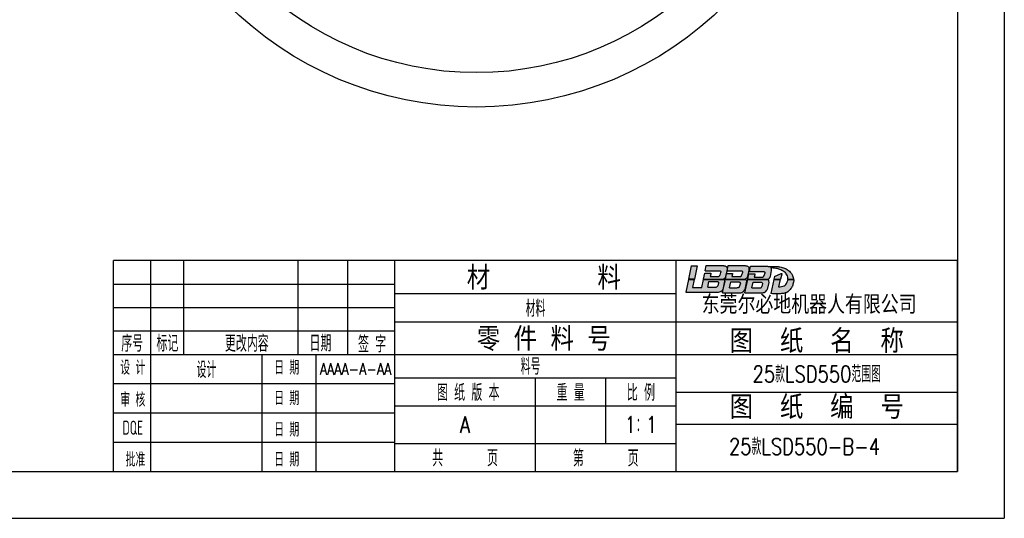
# Model space of a CAD drawing. Header units: millimetres. Extents: x 14186 to 17588, y 1400 to 3805.
# Tile 11 of 256: x 15887 to 17588, y 1400 to 2262. Entities that reach past the tile are written whole.
import ezdxf
from ezdxf.enums import TextEntityAlignment as Align

# ---------------------------------------------------------------- set-up
doc = ezdxf.new("R2010")
doc.units = ezdxf.units.MM
for name, color, linetype in [('1轮廓实线层', 7, 'Continuous'), ('2细线层', 4, 'Continuous'), ('5剖面线层', 2, 'Continuous'), ('6文字层', 3, 'Continuous'), ('图框层', 7, 'Continuous')]:
    doc.layers.add(name, color=color, linetype=linetype)
doc.styles.add('PC_TEXTSTYLE', font='isocp.shx', dxfattribs={"width": 0.8, "bigfont": 'hzfs.shx'})
doc.styles.add('TH_GBDIM', font='romans.shx', dxfattribs={"width": 0.8, "bigfont": 'gbcbig.shx'})

# ---------------------------------------------------------------- blocks, each defined once
blk = doc.blocks.new('A3')
at = {"layer": '5剖面线层', "true_color": 0x74d10a}
h = blk.add_hatch(color=72, dxfattribs=at)
h.dxf.hatch_style = 1
h.paths.add_polyline_path([(-55.51, 43.92), (-56.76, 43.92), (-57.36, 41.07), (-56.11, 41.07)])
edge = h.paths.add_edge_path()
edge.add_line((-57.96, 38.24), (-51.35, 38.24))
edge.add_spline(control_points=[(-51.35, 38.24), (-51.21, 38.26), (-50.93, 38.29), (-50.52, 38.36), (-50.24, 38.57), (-50.07, 38.76), (-50.02, 38.86)], knot_values=[0, 0, 0, 0, 3.612385, 7.048837, 10.255516, 12.349536, 12.349536, 12.349536, 12.349536], degree=3, periodic=0)
edge.add_line((-50.02, 38.86), (-49.64, 40.63))
edge.add_spline(control_points=[(-49.64, 40.63), (-49.64, 40.72), (-49.66, 40.81), (-49.66, 40.88), (-49.71, 40.94), (-49.73, 40.97)], knot_values=[0, 0, 0, 0, 0.476316, 1.44549, 2.246673, 2.246673, 2.246673, 2.246673], degree=3, periodic=0)
edge.add_line((-49.73, 40.97), (-54.18, 40.97))
edge.add_line((-54.18, 40.97), (-54.52, 39.3))
edge.add_line((-54.52, 39.3), (-56.49, 39.3))
edge.add_line((-56.49, 39.3), (-56.13, 40.97))
edge.add_line((-56.13, 40.97), (-57.38, 40.97))
edge.add_line((-57.38, 40.97), (-57.96, 38.24))
edge = h.paths.add_edge_path(flags=16)
edge.add_line((-52.99, 40.56), (-51.24, 40.56))
edge.add_spline(control_points=[(-51.24, 40.56), (-51.18, 40.54), (-51.08, 40.52), (-50.98, 40.39), (-50.97, 40.3), (-50.97, 40.26)], knot_values=[0, 0, 0, 0, 0.16594, 0.313706, 0.444871, 0.444871, 0.444871, 0.444871], degree=3, periodic=0)
edge.add_line((-50.97, 40.26), (-51.12, 39.64))
edge.add_spline(control_points=[(-51.12, 39.64), (-51.14, 39.57), (-51.2, 39.41), (-51.47, 39.34), (-51.65, 39.33), (-51.74, 39.32)], knot_values=[0, 0, 0, 0, 0.21656, 0.475605, 0.757612, 0.757612, 0.757612, 0.757612], degree=3, periodic=0)
edge.add_line((-51.74, 39.32), (-53.24, 39.32))
edge.add_line((-53.24, 39.32), (-52.99, 40.56))
edge = h.paths.add_edge_path()
edge.add_line((-53.9, 42.33), (-54.16, 41.07))
edge.add_line((-54.16, 41.07), (-49.89, 41.07))
edge.add_spline(control_points=[(-49.89, 41.07), (-49.86, 41.08), (-49.75, 41.1), (-49.64, 41.24), (-49.47, 41.38), (-49.45, 41.54), (-49.43, 41.62)], knot_values=[0, 0, 0, 0, 0.113541, 0.309529, 0.508983, 0.759853, 0.759853, 0.759853, 0.759853], degree=3, periodic=0)
edge.add_line((-49.43, 41.62), (-49.14, 42.98))
edge.add_spline(control_points=[(-49.14, 42.98), (-49.14, 43.07), (-49.13, 43.22), (-49.1, 43.46), (-49.2, 43.68), (-49.43, 43.82), (-49.67, 43.9), (-49.84, 43.93), (-49.92, 43.94)], knot_values=[0, 0, 0, 0, 0.270359, 0.459904, 0.691329, 0.959666, 1.234022, 1.467228, 1.467228, 1.467228, 1.467228], degree=3, periodic=0)
edge.add_line((-49.92, 43.94), (-53.56, 43.94))
edge.add_line((-53.56, 43.94), (-53.79, 42.84))
edge.add_line((-53.79, 42.84), (-50.84, 42.84))
edge.add_spline(control_points=[(-50.84, 42.84), (-50.8, 42.84), (-50.73, 42.83), (-50.63, 42.81), (-50.56, 42.77), (-50.49, 42.71), (-50.49, 42.63), (-50.49, 42.55), (-50.5, 42.49), (-50.5, 42.45)], knot_values=[0, 0, 0, 0, 0.109145, 0.202524, 0.297211, 0.376281, 0.445665, 0.519978, 0.62999, 0.62999, 0.62999, 0.62999], degree=3, periodic=0)
edge.add_line((-50.5, 42.47), (-50.66, 41.88))
edge.add_spline(control_points=[(-50.66, 41.88), (-50.68, 41.85), (-50.7, 41.79), (-50.77, 41.71), (-50.85, 41.66), (-50.92, 41.64), (-50.94, 41.63)], knot_values=[0, 0, 0, 0, 0.11249, 0.188578, 0.308405, 0.395813, 0.395813, 0.395813, 0.395813], degree=3, periodic=0)
edge.add_line((-50.94, 41.63), (-52.74, 41.63))
edge.add_line((-52.74, 41.63), (-52.62, 42.14))
edge.add_line((-52.62, 42.14), (-52.62, 42.33))
edge.add_line((-52.62, 42.33), (-53.9, 42.33))
edge = h.paths.add_edge_path()
edge.add_spline(control_points=[(-46.19, 42.84), (-46.15, 42.84), (-46.09, 42.83), (-45.99, 42.81), (-45.91, 42.77), (-45.85, 42.71), (-45.83, 42.62), (-45.85, 42.54), (-45.85, 42.48), (-45.86, 42.45)], knot_values=[0, 0, 0, 0, 0.109145, 0.202524, 0.297211, 0.376281, 0.459032, 0.54598, 0.631468, 0.631468, 0.631468, 0.631468], degree=3, periodic=0)
edge.add_line((-45.86, 42.45), (-46.02, 41.88))
edge.add_spline(control_points=[(-46.02, 41.88), (-46.03, 41.84), (-46.07, 41.74), (-46.17, 41.63), (-46.26, 41.6), (-46.3, 41.59)], knot_values=[0, 0, 0, 0, 0.133532, 0.314052, 0.429449, 0.429449, 0.429449, 0.429449], degree=3, periodic=0)
edge.add_line((-46.3, 41.59), (-48.11, 41.59))
edge.add_line((-48.11, 41.59), (-47.98, 42.14))
edge.add_line((-47.98, 42.14), (-47.98, 42.27))
edge.add_line((-47.98, 42.27), (-49.23, 42.27))
edge.add_line((-49.23, 42.27), (-49.48, 41.07))
edge.add_line((-49.48, 41.07), (-45.25, 41.07))
edge.add_spline(control_points=[(-45.25, 41.07), (-45.21, 41.08), (-45.11, 41.1), (-44.99, 41.24), (-44.83, 41.38), (-44.8, 41.54), (-44.79, 41.62)], knot_values=[0, 0, 0, 0, 0.113541, 0.309529, 0.508983, 0.759853, 0.759853, 0.759853, 0.759853], degree=3, periodic=0)
edge.add_line((-44.79, 41.62), (-44.5, 42.98))
edge.add_spline(control_points=[(-44.5, 42.98), (-44.49, 43.07), (-44.48, 43.22), (-44.46, 43.46), (-44.55, 43.68), (-44.78, 43.82), (-45.03, 43.9), (-45.2, 43.93), (-45.27, 43.94)], knot_values=[0, 0, 0, 0, 0.270359, 0.459904, 0.691329, 0.959666, 1.234022, 1.467228, 1.467228, 1.467228, 1.467228], degree=3, periodic=0)
edge.add_line((-45.27, 43.94), (-48.88, 43.94))
edge.add_line((-48.88, 43.94), (-49.11, 42.84))
edge.add_line((-49.11, 42.84), (-46.19, 42.84))
edge = h.paths.add_edge_path()
edge.add_spline(control_points=[(-45, 40.63), (-45, 40.72), (-45.02, 40.81), (-45.05, 40.86), (-45.08, 40.92), (-45.13, 40.97)], knot_values=[0.110312, 0.110312, 0.110312, 0.110312, 0.586629, 1.555802, 2.246673, 2.246673, 2.246673, 2.246673], degree=3, periodic=0)
edge.add_line((-45.13, 40.97), (-49.5, 40.97))
edge.add_line((-49.5, 40.97), (-50.09, 38.12))
edge.add_line((-50.09, 38.12), (-46.75, 38.12))
edge.add_spline(control_points=[(-46.75, 38.12), (-46.49, 38.12), (-46.23, 38.14), (-45.75, 38.29), (-45.55, 38.5), (-45.43, 38.76), (-45.37, 38.86)], knot_values=[0, 0, 0, 0, 3.612385, 7.048837, 10.255516, 12.349536, 12.349536, 12.349536, 12.349536], degree=3, periodic=0)
edge.add_line((-45.37, 38.86), (-45, 40.63))
edge = h.paths.add_edge_path(flags=16)
edge.add_spline(control_points=[(-46.45, 39.54), (-46.48, 39.46), (-46.53, 39.31), (-46.8, 39.24), (-46.98, 39.23), (-47.07, 39.22)], knot_values=[0, 0, 0, 0, 0.21656, 0.475605, 0.757612, 0.757612, 0.757612, 0.757612], degree=3, periodic=0)
edge.add_line((-47.07, 39.22), (-48.58, 39.22))
edge.add_line((-48.58, 39.22), (-48.32, 40.45))
edge.add_line((-48.32, 40.45), (-46.57, 40.45))
edge.add_spline(control_points=[(-46.57, 40.45), (-46.52, 40.44), (-46.41, 40.42), (-46.32, 40.29), (-46.31, 40.2), (-46.3, 40.16)], knot_values=[0, 0, 0, 0, 0.16594, 0.313706, 0.444871, 0.444871, 0.444871, 0.444871], degree=3, periodic=0)
edge.add_line((-46.3, 40.16), (-46.45, 39.54))
edge = h.paths.add_edge_path()
edge.add_spline(control_points=[(-40.24, 40.36), (-40.26, 40.68), (-40.29, 40.78), (-40.31, 40.84), (-40.36, 40.92), (-40.42, 40.97)], knot_values=[0.157558, 0.157558, 0.157558, 0.157558, 0.633874, 1.603048, 2.246673, 2.246673, 2.246673, 2.246673], degree=3, periodic=0)
edge.add_line((-40.42, 40.97), (-44.71, 40.97))
edge.add_line((-44.71, 40.97), (-45.31, 38.11))
edge.add_line((-45.31, 38.11), (-41.89, 38.11))
edge.add_spline(control_points=[(-41.89, 38.11), (-41.61, 38.13), (-41.38, 38.15), (-41, 38.3), (-40.74, 38.53), (-40.61, 38.76), (-40.56, 38.86)], knot_values=[0, 0, 0, 0, 3.612385, 7.048837, 10.255516, 12.349536, 12.349536, 12.349536, 12.349536], degree=3, periodic=0)
edge.add_line((-40.56, 38.86), (-40.24, 40.36))
edge = h.paths.add_edge_path(flags=16)
edge.add_spline(control_points=[(-41.84, 40.39), (-41.79, 40.38), (-41.68, 40.36), (-41.59, 40.23), (-41.58, 40.14), (-41.57, 40.09)], knot_values=[0, 0, 0, 0, 0.16594, 0.313706, 0.444871, 0.444871, 0.444871, 0.444871], degree=3, periodic=0)
edge.add_line((-41.57, 40.09), (-41.72, 39.47))
edge.add_spline(control_points=[(-41.72, 39.47), (-41.75, 39.4), (-41.8, 39.24), (-42.07, 39.17), (-42.25, 39.16), (-42.34, 39.16)], knot_values=[0, 0, 0, 0, 0.21656, 0.475605, 0.757612, 0.757612, 0.757612, 0.757612], degree=3, periodic=0)
edge.add_line((-42.34, 39.16), (-43.85, 39.16))
edge.add_line((-43.85, 39.16), (-43.59, 40.39))
edge.add_line((-43.59, 40.39), (-41.84, 40.39))
edge = h.paths.add_edge_path()
edge.add_spline(control_points=[(-39.7, 42.87), (-39.7, 43.09), (-39.71, 43.23), (-39.71, 43.35), (-39.74, 43.46), (-39.82, 43.53)], knot_values=[7.678202, 7.678202, 7.678202, 7.678202, 9.952853, 11.547588, 12.34447, 12.34447, 12.34447, 12.34447], degree=3, periodic=0)
edge.add_spline(control_points=[(-39.82, 43.53), (-39.82, 43.54), (-39.83, 43.54), (-39.84, 43.55)], knot_values=[7.617953, 7.617953, 7.617953, 7.617953, 7.678202, 7.678202, 7.678202, 7.678202], degree=3, periodic=0)
edge.add_spline(control_points=[(-39.84, 43.55), (-39.78, 43.54), (-39.73, 43.54), (-39.68, 43.53), (-39.55, 43.52), (-39.24, 43.49), (-38.65, 43.41), (-37.84, 43.2), (-37, 42.76), (-36.46, 42.09), (-36.25, 41.52), (-36.2, 41.2), (-36.18, 41.07)], knot_values=[-1.32384, -1.32384, -1.32384, -1.32384, 0, 0, 0, 3.216058, 7.844717, 15.059695, 24.312441, 31.237241, 36.149525, 39.453796, 39.453796, 39.453796, 39.453796], degree=3, periodic=0)
edge.add_line((-36.18, 41.07), (-34.96, 41.07))
edge.add_spline(control_points=[(-34.96, 41.07), (-34.96, 41.12), (-34.97, 41.24), (-35.05, 41.49), (-35.17, 41.91), (-35.55, 42.47), (-36.13, 43.02), (-36.94, 43.45), (-37.78, 43.69), (-38.37, 43.75), (-38.63, 43.77)], knot_values=[0, 0, 0, 0, 1.151049, 3.120639, 6.514086, 12.344374, 19.743132, 26.621777, 35.257202, 41.640066, 41.640066, 41.640066, 41.640066], degree=3, periodic=0)
edge.add_spline(control_points=[(-38.63, 43.77), (-39.03, 43.77), (-39.43, 43.77), (-39.83, 43.77)], knot_values=[0.439363, 0.439363, 0.439363, 0.439363, 10.5731, 10.5731, 10.5731, 10.5731], degree=3, periodic=0)
edge.add_spline(control_points=[(-39.83, 43.77), (-39.89, 43.76), (-39.98, 43.74), (-40.07, 43.72), (-40.1, 43.71)], knot_values=[0, 0, 0, 0, 1.463686, 2.290752, 2.290752, 2.290752, 2.290752], degree=3, periodic=0)
edge.add_spline(control_points=[(-40.1, 43.71), (-40.15, 43.73), (-40.28, 43.77), (-40.41, 43.79), (-40.48, 43.8)], knot_values=[0, 0, 0, 0, 1.372752, 3.334825, 3.334825, 3.334825, 3.334825], degree=3, periodic=0)
edge.add_line((-40.48, 43.8), (-44.13, 43.8))
edge.add_line((-44.13, 43.8), (-44.36, 42.69))
edge.add_line((-44.36, 42.69), (-41.44, 42.69))
edge.add_spline(control_points=[(-41.44, 42.69), (-41.4, 42.69), (-41.34, 42.68), (-41.24, 42.66), (-41.16, 42.62), (-41.1, 42.55), (-41.08, 42.47), (-41.1, 42.39), (-41.1, 42.33), (-41.11, 42.3)], knot_values=[0, 0, 0, 0, 0.109145, 0.202524, 0.297211, 0.376281, 0.459032, 0.54598, 0.631468, 0.631468, 0.631468, 0.631468], degree=3, periodic=0)
edge.add_line((-41.11, 42.3), (-41.27, 41.73))
edge.add_spline(control_points=[(-41.27, 41.73), (-41.28, 41.7), (-41.3, 41.64), (-41.37, 41.56), (-41.45, 41.51), (-41.52, 41.49), (-41.55, 41.48)], knot_values=[0, 0, 0, 0, 0.11249, 0.188578, 0.308405, 0.395813, 0.395813, 0.395813, 0.395813], degree=3, periodic=0)
edge.add_line((-41.54, 41.48), (-43.35, 41.48))
edge.add_line((-43.35, 41.48), (-43.23, 41.99))
edge.add_line((-43.23, 41.99), (-43.23, 42.17))
edge.add_line((-43.23, 42.17), (-44.46, 42.17))
edge.add_line((-44.46, 42.17), (-44.69, 41.07))
edge.add_line((-44.69, 41.07), (-40.26, 41.07))
edge.add_spline(control_points=[(-40.26, 41.07), (-40.24, 41.08), (-40.17, 41.11), (-40.11, 41.24), (-40.02, 41.4), (-39.99, 41.54), (-39.97, 41.62)], knot_values=[0, 0, 0, 0, 0.063812, 0.219898, 0.386717, 0.637587, 0.637587, 0.637587, 0.637587], degree=3, periodic=0)
edge.add_line((-39.97, 41.62), (-39.7, 42.87))
h.paths.add_polyline_path([(-37.48, 42.1), (-37.48, 42.22), (-37.6, 42.22), (-39.01, 41.64), (-39.13, 41.07), (-37.75, 41.07)], flags=17)
edge = h.paths.add_edge_path()
edge.add_spline(control_points=[(-39.83, 37.96), (-39.59, 37.95), (-38.96, 37.93), (-38.04, 37.9), (-37.13, 37.99), (-36.29, 38.2), (-35.68, 38.82), (-35.15, 39.54), (-35.03, 40.19), (-34.89, 40.62), (-34.91, 40.82), (-34.92, 40.93), (-34.93, 40.97)], knot_values=[0, 0, 0, 0, 5.994431, 15.888509, 23.126915, 29.243366, 37.241208, 44.362079, 51.473113, 53.800224, 55.481839, 56.538024, 56.538024, 56.538024, 56.538024], degree=3, periodic=0)
edge.add_line((-34.93, 40.97), (-36.17, 40.97))
edge.add_spline(control_points=[(-36.17, 40.97), (-36.17, 40.96), (-36.18, 40.89), (-36.2, 40.71), (-36.3, 40.44), (-36.45, 40.08), (-36.77, 39.76), (-37.23, 39.49), (-37.74, 39.4), (-38.07, 39.43), (-38.18, 39.43)], knot_values=[0, 0, 0, 0, 0.200319, 1.755522, 4.491279, 7.649925, 11.354755, 15.71284, 21.005618, 23.994098, 23.994098, 23.994098, 23.994098], degree=3, periodic=0)
edge.add_line((-38.18, 39.43), (-37.78, 40.97))
edge.add_line((-37.78, 40.97), (-39.16, 40.97))
edge.add_line((-39.16, 40.97), (-39.83, 37.96))
for p, q in [((-56.76, 43.92), (-57.36, 41.07)), ((-56.76, 43.92), (-55.51, 43.92)), ((-55.51, 43.92), (-56.11, 41.07)), ((-54.16, 41.07), (-53.9, 42.33)), ((-53.9, 42.33), (-53.9, 42.33)), ((-53.9, 42.33), (-52.62, 42.33)), ((-53.79, 42.84), (-53.56, 43.94)), ((-53.79, 42.84), (-50.84, 42.84)), ((-53.56, 43.94), (-49.92, 43.94)), ((-52.62, 42.14), (-52.74, 41.63)), ((-52.62, 42.33), (-52.62, 42.14)), ((-50.5, 42.45), (-50.66, 41.88)), ((-49.48, 41.07), (-49.23, 42.27)), ((-49.14, 42.98), (-49.43, 41.62)), ((-49.25, 42.33), (-49.25, 42.33)), ((-49.23, 42.27), (-47.98, 42.27)), ((-49.11, 42.84), (-48.88, 43.94)), ((-49.11, 42.84), (-46.19, 42.84)), ((-48.88, 43.94), (-45.27, 43.94)), ((-47.98, 42.14), (-48.11, 41.59)), ((-47.98, 42.27), (-47.98, 42.14)), ((-45.86, 42.45), (-46.02, 41.88)), ((-44.5, 42.98), (-44.79, 41.62)), ((-44.69, 41.07), (-44.46, 42.17)), ((-44.46, 42.17), (-43.23, 42.17)), ((-44.36, 42.69), (-44.13, 43.8)), ((-44.36, 42.69), (-41.44, 42.69)), ((-44.13, 43.8), (-40.48, 43.8)), ((-43.23, 42.17), (-43.23, 41.99)), ((-41.11, 42.3), (-41.27, 41.73)), ((-39.7, 42.87), (-39.97, 41.62)), ((-39.01, 41.64), (-37.6, 42.22)), ((-37.48, 42.1), (-37.75, 41.07)), ((-37.6, 42.22), (-37.48, 42.22)), ((-37.48, 42.22), (-37.48, 42.1)), ((-57.38, 40.97), (-57.96, 38.24)), ((-57.38, 40.97), (-56.13, 40.97)), ((-56.11, 41.07), (-57.36, 41.07)), ((-56.13, 40.97), (-56.49, 39.3)), ((-54.52, 39.3), (-54.18, 40.97)), ((-54.18, 40.97), (-49.73, 40.97)), ((-54.16, 41.07), (-49.89, 41.07)), ((-53.24, 39.32), (-52.99, 40.56)), ((-52.99, 40.56), (-51.24, 40.56)), ((-52.74, 41.63), (-50.94, 41.63)), ((-50.97, 40.26), (-51.12, 39.64)), ((-50.09, 38.12), (-49.5, 40.97)), ((-49.64, 40.63), (-50.02, 38.86)), ((-49.5, 40.97), (-45.13, 40.97)), ((-49.48, 41.07), (-45.25, 41.07)), ((-48.58, 39.22), (-48.32, 40.45)), ((-48.32, 40.45), (-46.57, 40.45)), ((-48.11, 41.59), (-46.3, 41.59)), ((-46.3, 40.16), (-46.45, 39.54)), ((-45, 40.63), (-45.37, 38.86)), ((-45.31, 38.11), (-44.71, 40.97)), ((-44.71, 40.97), (-40.42, 40.97)), ((-44.69, 41.07), (-40.26, 41.07)), ((-43.85, 39.16), (-43.59, 40.39)), ((-43.59, 40.39), (-41.84, 40.39)), ((-43.23, 41.99), (-43.35, 41.48)), ((-43.35, 41.48), (-41.55, 41.48)), ((-41.57, 40.09), (-41.72, 39.47)), ((-40.24, 40.36), (-40.56, 38.86)), ((-39.16, 40.97), (-39.83, 37.96)), ((-39.16, 40.97), (-37.78, 40.97)), ((-39.01, 41.64), (-39.13, 41.07)), ((-39.13, 41.07), (-37.75, 41.07)), ((-37.78, 40.97), (-38.18, 39.43)), ((-36.18, 41.07), (-34.96, 41.07)), ((-36.17, 40.97), (-34.93, 40.97)), ((-57.96, 38.24), (-51.35, 38.24)), ((-56.49, 39.3), (-54.52, 39.3)), ((-53.24, 39.32), (-51.74, 39.32)), ((-50.09, 38.12), (-46.75, 38.12)), ((-48.58, 39.22), (-47.07, 39.22)), ((-45.31, 38.11), (-41.89, 38.11)), ((-43.85, 39.16), (-42.34, 39.16)), ((-120, 31.92), (-60, 31.92))]:
    blk.add_line(p, q)
for points in [[(-50.84, 42.84), (-50.73, 42.83), (-50.64, 42.81), (-50.55, 42.76), (-50.5, 42.7), (-50.49, 42.63), (-50.49, 42.56), (-50.5, 42.45)], [(-49.92, 43.94), (-49.69, 43.9), (-49.43, 43.81), (-49.21, 43.65), (-49.12, 43.44), (-49.12, 43.25), (-49.14, 42.98)], [(-46.19, 42.84), (-46.08, 42.83), (-45.99, 42.81), (-45.91, 42.76), (-45.86, 42.7), (-45.84, 42.62), (-45.85, 42.54), (-45.86, 42.45)], [(-45.27, 43.94), (-45.04, 43.9), (-44.78, 43.81), (-44.56, 43.65), (-44.47, 43.44), (-44.48, 43.25), (-44.5, 42.98)], [(-41.44, 42.69), (-41.33, 42.68), (-41.24, 42.66), (-41.16, 42.61), (-41.11, 42.55), (-41.09, 42.47), (-41.1, 42.38), (-41.11, 42.3)], [(-51.24, 40.56), (-51.08, 40.5), (-50.99, 40.38), (-50.97, 40.26)], [(-50.94, 41.63), (-50.86, 41.66), (-50.76, 41.73), (-50.71, 41.78), (-50.66, 41.88)], [(-49.43, 41.62), (-49.5, 41.38), (-49.64, 41.23), (-49.78, 41.1), (-49.89, 41.07)], [(-46.57, 40.45), (-46.42, 40.4), (-46.33, 40.28), (-46.3, 40.16)], [(-46.3, 41.59), (-46.19, 41.63), (-46.07, 41.76), (-46.02, 41.88)], [(-44.79, 41.62), (-44.86, 41.38), (-44.99, 41.23), (-45.14, 41.1), (-45.25, 41.07)], [(-41.84, 40.39), (-41.69, 40.34), (-41.6, 40.22), (-41.57, 40.09)], [(-41.55, 41.48), (-41.47, 41.51), (-41.36, 41.58), (-41.31, 41.63), (-41.27, 41.73)], [(-39.97, 41.62), (-40.04, 41.38), (-40.12, 41.23), (-40.2, 41.1), (-40.26, 41.07)], [(-51.74, 39.32), (-51.46, 39.35), (-51.22, 39.45), (-51.12, 39.64)], [(-47.07, 39.22), (-46.79, 39.25), (-46.55, 39.34), (-46.45, 39.54)], [(-42.34, 39.16), (-42.06, 39.18), (-41.82, 39.28), (-41.72, 39.47)]]:
    blk.add_spline(points, degree=3)
for points, knots in [([(-40.48, 43.8), (-40.41, 43.79), (-40.28, 43.77), (-40.15, 43.73), (-40.1, 43.71)], [0, 0, 0, 0, 1.962073, 3.334825, 3.334825, 3.334825, 3.334825]), ([(-40.1, 43.71), (-40.07, 43.72), (-39.98, 43.74), (-39.89, 43.76), (-39.83, 43.77)], [0, 0, 0, 0, 0.827065, 2.290752, 2.290752, 2.290752, 2.290752]), ([(-39.84, 43.55), (-39.83, 43.54), (-39.82, 43.54), (-39.82, 43.53), (-39.74, 43.46), (-39.71, 43.35), (-39.71, 43.23), (-39.7, 43.09), (-39.7, 42.87)], [7.617953, 7.617953, 7.617953, 7.617953, 7.678202, 7.678202, 7.678202, 8.475084, 10.069819, 12.34447, 12.34447, 12.34447, 12.34447]), ([(-39.84, 43.55), (-39.78, 43.54), (-39.73, 43.54), (-39.68, 43.53), (-39.55, 43.52), (-39.24, 43.49), (-38.65, 43.41), (-37.84, 43.2), (-37, 42.76), (-36.46, 42.09), (-36.25, 41.52), (-36.2, 41.2), (-36.18, 41.07)], [-1.32384, -1.32384, -1.32384, -1.32384, 0, 0, 0, 3.216058, 7.844717, 15.059695, 24.312441, 31.237241, 36.149525, 39.453796, 39.453796, 39.453796, 39.453796]), ([(-38.63, 43.77), (-38.37, 43.75), (-37.78, 43.69), (-36.94, 43.45), (-36.13, 43.02), (-35.55, 42.47), (-35.17, 41.91), (-35.05, 41.49), (-34.97, 41.24), (-34.96, 41.12), (-34.96, 41.07)], [0, 0, 0, 0, 6.382864, 15.018289, 21.896934, 29.295692, 35.12598, 38.519427, 40.489017, 41.640066, 41.640066, 41.640066, 41.640066]), ([(-49.73, 40.97), (-49.71, 40.94), (-49.66, 40.88), (-49.66, 40.81), (-49.64, 40.72), (-49.64, 40.63)], [0, 0, 0, 0, 0.801183, 1.770357, 2.246673, 2.246673, 2.246673, 2.246673]), ([(-45.13, 40.97), (-45.08, 40.92), (-45.05, 40.86), (-45.02, 40.81), (-45, 40.72), (-45, 40.63)], [0.110312, 0.110312, 0.110312, 0.110312, 0.801183, 1.770357, 2.246673, 2.246673, 2.246673, 2.246673]), ([(-40.42, 40.97), (-40.36, 40.92), (-40.31, 40.84), (-40.29, 40.78), (-40.26, 40.68), (-40.24, 40.36)], [0.157558, 0.157558, 0.157558, 0.157558, 0.801183, 1.770357, 2.246673, 2.246673, 2.246673, 2.246673]), ([(-34.93, 40.97), (-34.92, 40.93), (-34.91, 40.82), (-34.89, 40.62), (-35.03, 40.19), (-35.15, 39.54), (-35.68, 38.82), (-36.29, 38.2), (-37.13, 37.99), (-38.04, 37.9), (-38.96, 37.93), (-39.59, 37.95), (-39.83, 37.96)], [0, 0, 0, 0, 1.056185, 2.7378, 5.064911, 12.175945, 19.296816, 27.294658, 33.411109, 40.649515, 50.543593, 56.538024, 56.538024, 56.538024, 56.538024]), ([(-38.18, 39.43), (-38.07, 39.43), (-37.74, 39.4), (-37.23, 39.49), (-36.77, 39.76), (-36.45, 40.08), (-36.3, 40.44), (-36.2, 40.71), (-36.18, 40.89), (-36.17, 40.96), (-36.17, 40.97)], [0, 0, 0, 0, 2.988479, 8.281258, 12.639343, 16.344172, 19.502819, 22.238575, 23.793778, 23.994098, 23.994098, 23.994098, 23.994098]), ([(-51.35, 38.24), (-51.21, 38.26), (-50.93, 38.29), (-50.52, 38.36), (-50.24, 38.57), (-50.07, 38.76), (-50.02, 38.86)], [0, 0, 0, 0, 3.612385, 7.048837, 10.255516, 12.349536, 12.349536, 12.349536, 12.349536]), ([(-46.75, 38.12), (-46.49, 38.12), (-46.23, 38.14), (-45.75, 38.29), (-45.55, 38.5), (-45.43, 38.76), (-45.37, 38.86)], [0, 0, 0, 0, 3.612385, 7.048837, 10.255516, 12.349536, 12.349536, 12.349536, 12.349536]), ([(-41.89, 38.11), (-41.61, 38.13), (-41.38, 38.15), (-41, 38.3), (-40.74, 38.53), (-40.61, 38.76), (-40.56, 38.86)], [0, 0, 0, 0, 3.612385, 7.048837, 10.255516, 12.349536, 12.349536, 12.349536, 12.349536])]:
    blk.add_open_spline(points, degree=3, knots=knots)
for points in [[(-39.83, 43.77), (-39.43, 43.77), (-39.03, 43.77), (-38.63, 43.77)], [(-49.65, 40.6), (-49.65, 40.6), (-49.65, 40.6), (-49.65, 40.6)], [(-45, 40.6), (-45, 40.6), (-45, 40.6), (-45, 40.6)]]:
    blk.add_open_spline(points, degree=3)
at = {"layer": '1轮廓实线层'}
for p, q in [((0, 45), (-180, 45)), ((-180, 0), (-180, 45)), ((-172, 25), (-172, 45)), ((-165, 25), (-165, 45)), ((-140.62, 25), (-140.62, 45)), ((-130, 25), (-130, 45)), ((-120, 0), (-120, 45)), ((-60, 31.92), (0, 31.92)), ((-172, 0), (-172, 25)), ((-148.32, 0), (-148.32, 25)), ((-136.74, 0), (-136.74, 25)), ((-120, 20), (-60, 20)), ((-60, 16.95), (0, 16.95)), ((-180, 0), (0, 0))]:
    blk.add_line(p, q, dxfattribs=at)
at = {"layer": '1轮廓实线层', "color": 7}
for p, q in [((-60, 0), (-60, 45)), ((-180, 25), (-120, 25)), ((-180, 18.75), (-120, 18.75)), ((-180, 12.5), (-120, 12.5)), ((-180, 6.25), (-120, 6.25))]:
    blk.add_line(p, q, dxfattribs=at)
at = {"layer": '2细线层'}
for p, q in [((10, 287), (10, -10)), ((-180, 40), (-120, 40)), ((-120, 38), (-60, 38)), ((-180, 35), (-120, 35)), ((-180, 30), (-120, 30)), ((-120, 25), (-60, 25)), ((-60, 25), (0, 25)), ((-90, 0), (-90, 20)), ((-75, 6), (-75, 20)), ((-120, 14), (-60, 14)), ((-60, 10.11), (0, 10.11)), ((-120, 6), (-60, 6)), ((-410, -10), (10, -10))]:
    blk.add_line(p, q, dxfattribs=at)
at = {"layer": '图框层'}
for p, q in [((0, 277), (0, 0)), ((0, 0), (0, 45)), ((-400, 0), (0, 0))]:
    blk.add_line(p, q, dxfattribs=at)
at = {"layer": '6文字层', "style": 'PC_TEXTSTYLE'}
for s, p in [(' 材        料', (-89.65, 41.58)), (' 零 件 料 号', (-89.65, 28.49)), ('图  纸  名  称', (-30, 28.07)), ('图  纸  编  号', (-30, 13.99))]:
    blk.add_text(s, height=5, dxfattribs=at).set_placement(p, align=Align.MIDDLE)
at = {"layer": '6文字层', "style": 'PC_TEXTSTYLE', "width": 0.667}
for s, height, p in [('序号', 3.5, (-176, 27.5)), ('标记', 3.5, (-168.5, 27.5)), (' 更改内容', 3.5, (-152.23, 27.5)), (' 日期 ', 3.5, (-135.85, 27.5)), (' 签 字 ', 3.5, (-124.84, 27.37)), (' 设 计 ', 3, (-175.88, 22.3)), (' 日 期 ', 3, (-143.05, 22.3)), (' 图 纸 版 本', 3.5, (-105, 17)), (' 重 量 ', 3.5, (-82.5, 17)), (' 比 例 ', 3.5, (-67.5, 17)), (' 审 核 ', 3, (-175.88, 15.48)), (' 日 期 ', 3, (-143.05, 15.77)), ('DQE', 3, (-175.88, 9.35)), (' 日 期 ', 3, (-143.05, 9.07)), (' 批准', 3, (-175.88, 2.69)), (' 日 期 ', 3, (-143.05, 2.69)), ('共       页', 3.5, (-105, 3)), ('第       页', 3.5, (-75, 3))]:
    blk.add_text(s, height=height, dxfattribs=at).set_placement(p, align=Align.MIDDLE)
at = {"layer": '6文字层', "insert": (-54.54, 37.52), "char_height": 3.5, "attachment_point": 1, "style": 'PC_TEXTSTYLE'}
blk.add_mtext_dynamic_manual_height_columns('{\\fSimHei|b0|i0|c134|p49;东莞尔必地机器人有限公司}', width=147.7089, gutter_width=25, heights=[0], dxfattribs=at)
at = {"layer": '6文字层', "style": 'TH_GBDIM', "width": 0.8, "flags": 8}
for tag, height, p in [('材料', 3.5, (-90, 34.96)), ('料号', 3.5, (-91.03, 22.59)), ('设计', 3.5, (-160.16, 21.88)), ('AAAA-A-AA', 2.5, (-128.37, 21.88)), ('名称', 3.5, (-30, 20.97)), ('A', 3.5, (-105, 10)), ('1：1', 3.5, (-67.5, 10)), ('编号', 3.5, (-32.61, 5.49))]:
    blk.add_attdef(tag, text='', height=height, dxfattribs=at).set_placement(p, align=Align.MIDDLE)

msp = doc.modelspace()

# ---------------------------------------------------------------- linework, layer by layer
for radius in [609.5, 550]:
    msp.add_circle((16675.838, 2720.18), radius)

# ---------------------------------------------------------------- block references
at = {"layer": '6文字层'}
ref = msp.add_blockref('A3', (17506.743, 1480.665), dxfattribs=dict(at, xscale=8.1, yscale=8.1, zscale=8.1))
ref.add_attrib('编号', '25款LSD550-B-4', dxfattribs={"height": 28.35, "style": 'TH_GBDIM', "width": 0.8}).set_placement((17242.617, 1525.168), align=Align.MIDDLE)
ref.add_attrib('名称', '25款LSD550范围图', dxfattribs={"height": 28.35, "style": 'TH_GBDIM', "width": 0.8}).set_placement((17263.743, 1650.551), align=Align.MIDDLE)
ref.add_attrib('1：1', '1：1', dxfattribs={"height": 28.35, "style": 'TH_GBDIM', "width": 0.8}).set_placement((16959.993, 1561.665), align=Align.MIDDLE)
ref.add_attrib('A', 'A', dxfattribs={"height": 28.35, "style": 'TH_GBDIM', "width": 0.8}).set_placement((16656.243, 1561.665), align=Align.MIDDLE)
ref.add_attrib('料号', '料号', dxfattribs={"height": 28.35, "style": 'TH_GBDIM', "width": 0.8}).set_placement((16769.391, 1663.611), align=Align.MIDDLE)
ref.add_attrib('材料', '材料', dxfattribs={"height": 28.35, "style": 'TH_GBDIM', "width": 0.8}).set_placement((16777.743, 1763.836), align=Align.MIDDLE)
ref.add_attrib('AAAA-A-AA', 'AAAA-A-AA', dxfattribs={"height": 20.25, "style": 'TH_GBDIM', "width": 0.8}).set_placement((16466.958, 1657.852), align=Align.MIDDLE)
ref.add_attrib('设计', '设计', dxfattribs={"height": 28.35, "style": 'TH_GBDIM', "width": 0.8}).set_placement((16209.442, 1657.852), align=Align.MIDDLE)

doc.saveas('drawing.dxf')
